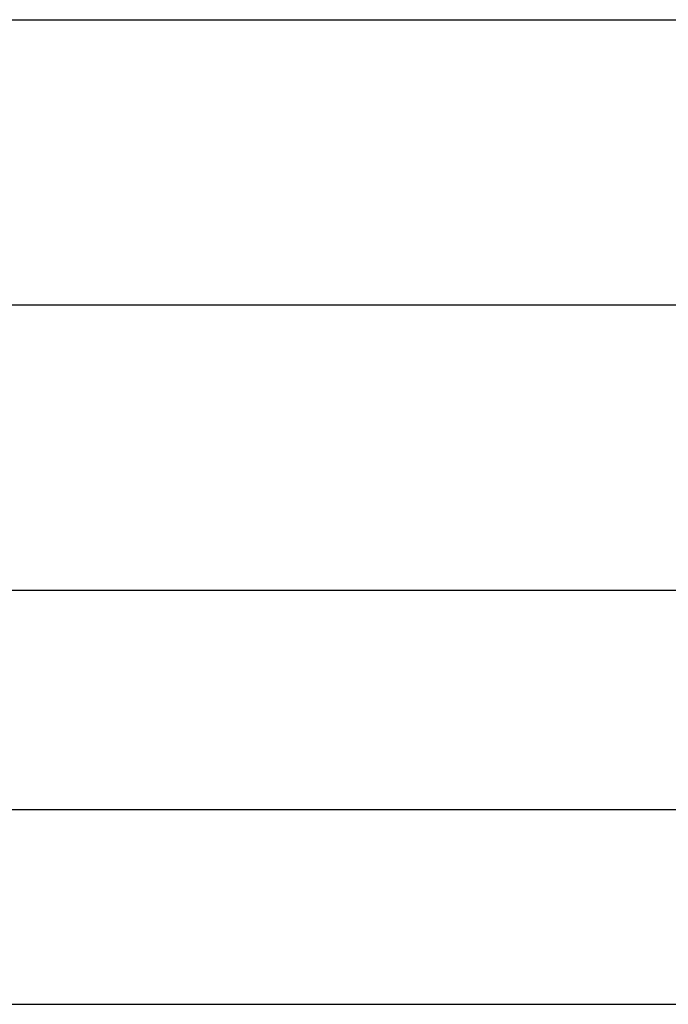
# Paper-space layout '61767N-2-A-2_1_2' of a CAD drawing. Header units: millimetres. Extents: x 0 to 594, y 1 to 420.
# Tile 9 of 83: x 424 to 439, y 1 to 23. Entities that reach past the tile are written whole.
import ezdxf

# ---------------------------------------------------------------- set-up
doc = ezdxf.new("R2010")
doc.units = ezdxf.units.MM
doc.header["$LTSCALE"] = 32.67
doc.layers.add('61767N-2-A-2_DXF_FORMAT', color=7, linetype='CONTINUOUS')

psp = doc.layouts.new('61767N-2-A-2_1_2')

# ---------------------------------------------------------------- linework, layer by layer
at = {"layer": '61767N-2-A-2_DXF_FORMAT', "color": 2, "linetype": 'Continuous'}
for p, q in [((409, 23), (474.5, 23)), ((409, 16.5), (474.5, 16.5)), ((409, 10), (584, 10)), ((20, 5), (589, 5)), ((0, 0.5605), (594, 0.5605))]:
    psp.add_line(p, q, dxfattribs=at)
at = {"layer": '61767N-2-A-2_DXF_FORMAT', "color": 7, "linetype": 'Continuous'}
psp.add_line((25, 10), (584, 10), dxfattribs=at)

doc.saveas('drawing.dxf')
